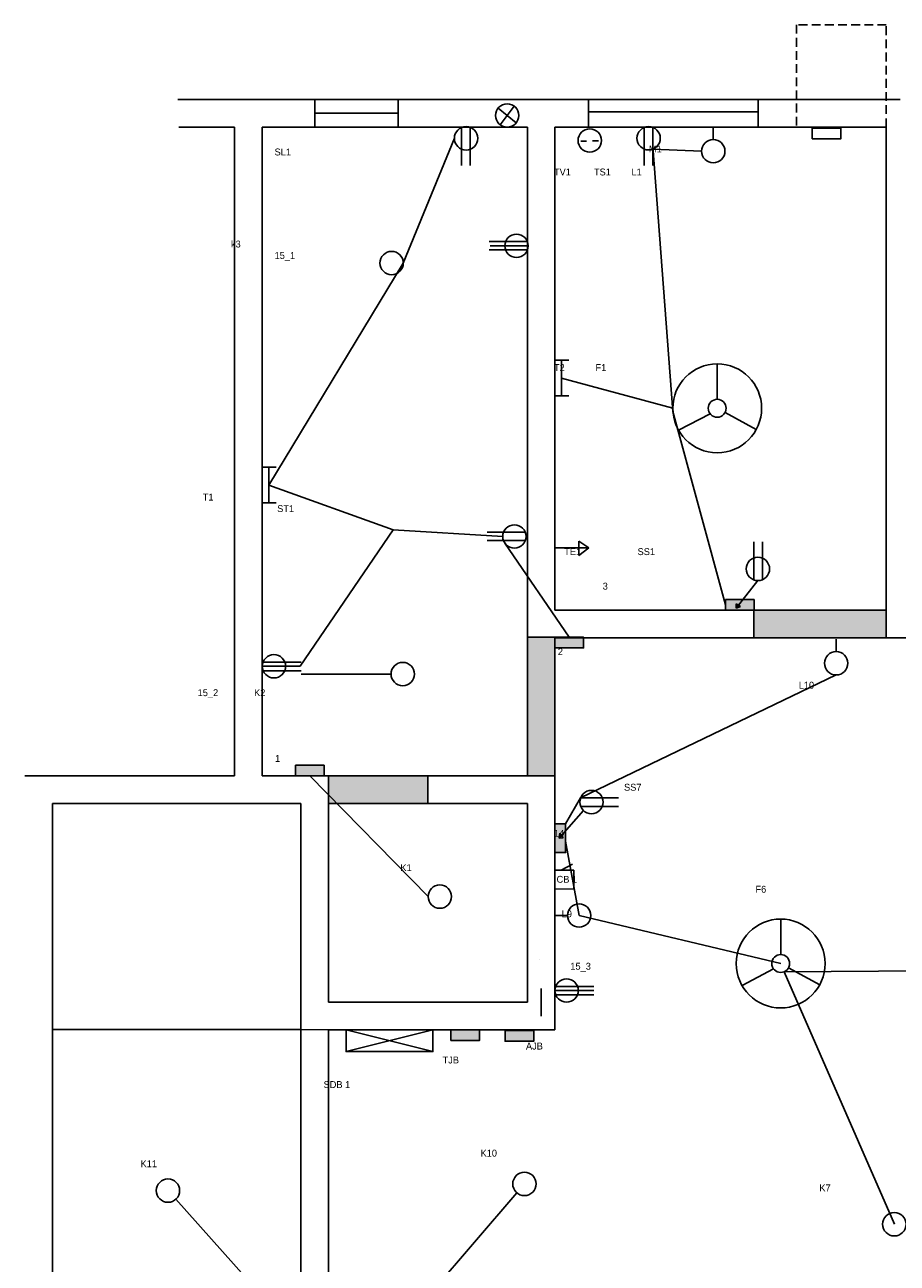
# Model space of a CAD drawing. Header units: millimetres. Extents: x 1230 to 4282, y 495 to 1483.
# Tile 3 of 12: x 1230 to 1546, y 1000 to 1449. Entities that reach past the tile are written whole.
import ezdxf

# ---------------------------------------------------------------- set-up
doc = ezdxf.new("R2010")
doc.units = ezdxf.units.MM
doc.linetypes.add('ACAD_ISO02W100', pattern=[15, 12, -3])
doc.linetypes.add('HIDDEN2', pattern=[4.7625, 3.175, -1.5875])

msp = doc.modelspace()

# ---------------------------------------------------------------- hatches: boundary and pattern name
for color, points in [(5, [(1494.2, 1240.81), (1490.13, 1240.81), (1488.52, 1238.77), (1489.26, 1238.28), (1487.74, 1237.78), (1487.74, 1239.29), (1488.52, 1238.77), (1490.13, 1240.81), (1483.83, 1240.81), (1483.83, 1236.98), (1494.2, 1236.98)]), (2, [(1542.1, 1236.98), (1494.1, 1236.98), (1494.1, 1226.98), (1542.1, 1226.98)]), (2, [(1422.1, 1212.98), (1422.1, 1226.98), (1422.1, 1227.16), (1412.1, 1227.16), (1412.1, 1226.98), (1412.1, 1212.98), (1412.1, 1176.98), (1422.1, 1176.98)]), (5, [(1432.47, 1226.98), (1422.1, 1226.98), (1422.1, 1223.33), (1432.47, 1223.33)]), (5, [(1338.47, 1180.81), (1328.1, 1180.81), (1328.1, 1176.98), (1338.47, 1176.98)]), (2, [(1376.1, 1176.98), (1340.1, 1176.98), (1340.1, 1166.98), (1376.1, 1166.98)]), (5, [(1425.93, 1157.04), (1424.47, 1155.4), (1425.09, 1154.5), (1423.58, 1154.4), (1423.92, 1156.21), (1424.47, 1155.4), (1425.93, 1157.04), (1425.93, 1159.59), (1422.1, 1159.59), (1422.1, 1149.21), (1425.93, 1149.21)]), (0, [(1394.81, 1084.98), (1384.44, 1084.98), (1384.44, 1081.14), (1394.81, 1081.14)]), (4, [(1414.41, 1084.69), (1404.03, 1084.69), (1404.03, 1080.85), (1414.41, 1080.85)])]:
    msp.add_hatch(color=color).paths.add_polyline_path(points)

# ---------------------------------------------------------------- linework, layer by layer
at = {"linetype": 'HIDDEN2'}
for p, q in [((1542.1, 1449.06), (1509.54, 1449.06)), ((1509.54, 1449.06), (1509.54, 1411.98)), ((1542.1, 1411.98), (1542.1, 1449.06))]:
    msp.add_line(p, q, dxfattribs=at)
for p, q in [((1306.1, 1421.98), (1285.53, 1421.98)), ((1306.1, 1421.98), (1335.1, 1421.98)), ((1335.1, 1421.98), (1417.1, 1421.98)), ((1401.53, 1418.89), (1408.08, 1413.53)), ((1402.3, 1412.8), (1407.31, 1419.62)), ((1417.1, 1421.98), (1547.1, 1421.98)), ((1306.1, 1411.98), (1285.91, 1411.98)), ((1306.1, 1176.98), (1306.1, 1411.98)), ((1316.1, 1176.98), (1316.1, 1411.98)), ((1316.1, 1411.98), (1335.1, 1411.98)), ((1335.1, 1411.98), (1412.1, 1411.98)), ((1388.31, 1411.83), (1388.31, 1398.07)), ((1391.4, 1411.88), (1391.4, 1398.07)), ((1412.1, 1411.98), (1412.1, 1226.98)), ((1422.1, 1411.98), (1542.1, 1411.98)), ((1422.1, 1411.98), (1422.1, 1236.98)), ((1422.1, 1411.98), (1422.1, 1236.98)), ((1454.42, 1411.84), (1454.42, 1398.08)), ((1457.51, 1411.89), (1457.51, 1398.08)), ((1479.45, 1407.48), (1479.45, 1412)), ((1542.1, 1411.98), (1542.1, 1226.98)), ((1431.52, 1406.88), (1433.53, 1406.88)), ((1435.66, 1406.96), (1437.86, 1406.96)), ((1412.07, 1370.58), (1398.31, 1370.58)), ((1412.39, 1368.97), (1398.68, 1368.97)), ((1412.12, 1367.49), (1398.31, 1367.49)), ((1422.1, 1327.59), (1427.09, 1327.59)), ((1424.53, 1327.59), (1424.53, 1314.59)), ((1480.86, 1313.39), (1480.86, 1326.23)), ((1422.1, 1314.59), (1427.09, 1314.59)), ((1478.26, 1308.17), (1466.85, 1302.2)), ((1483.7, 1308.56), (1494.97, 1302.41)), ((1316.1, 1288.83), (1321.09, 1288.83)), ((1318.53, 1288.83), (1318.53, 1275.82)), ((1316.1, 1275.82), (1321.09, 1275.82)), ((1411.32, 1265.31), (1397.56, 1265.31)), ((1411.37, 1262.22), (1397.56, 1262.22)), ((1434.43, 1259.55), (1430.77, 1262.02)), ((1430.77, 1262.02), (1430.77, 1256.85)), ((1494.12, 1247.97), (1494.12, 1261.78)), ((1497.21, 1248.02), (1497.21, 1261.78)), ((1422.1, 1259.55), (1434.43, 1259.55)), ((1430.77, 1256.85), (1434.43, 1259.55)), ((1495.6, 1247.7), (1487.74, 1237.78)), ((1487.74, 1237.78), (1487.74, 1239.29)), ((1487.74, 1239.29), (1489.26, 1238.28)), ((1489.26, 1238.28), (1487.74, 1237.78)), ((1494.1, 1236.98), (1422.1, 1236.98)), ((1494.1, 1236.98), (1494.1, 1226.98)), ((1494.1, 1236.98), (1542.1, 1236.98)), ((1422.1, 1227.16), (1412.1, 1227.16)), ((1412.1, 1226.98), (1412.1, 1212.98)), ((1422.1, 1226.98), (1422.1, 1212.98)), ((1494.1, 1226.98), (1422.1, 1226.98)), ((1494.1, 1226.98), (1542.1, 1226.98)), ((1523.95, 1221.98), (1523.95, 1226.5)), ((1316.1, 1216.67), (1329.81, 1216.67)), ((1316.36, 1218.15), (1330.18, 1218.15)), ((1316.41, 1215.06), (1330.18, 1215.06)), ((1412.1, 1212.98), (1412.1, 1176.98)), ((1422.1, 1212.98), (1422.1, 1176.98)), ((1230.1, 1176.98), (1306.1, 1176.98)), ((1235.1, 1176.98), (1306.1, 1176.98)), ((1316.1, 1176.98), (1340.1, 1176.98)), ((1340.1, 1176.98), (1340.1, 1104.98)), ((1340.1, 1176.98), (1376.1, 1176.98)), ((1422.1, 1176.98), (1376.1, 1176.98)), ((1376.1, 1176.98), (1376.1, 1166.98)), ((1422.1, 1094.98), (1422.1, 1176.98)), ((1240.1, 1089.98), (1240.1, 1166.98)), ((1240.1, 1166.98), (1311.1, 1166.98)), ((1311.1, 1166.98), (1330.1, 1166.98)), ((1330.1, 1166.98), (1330.1, 1099.98)), ((1376.1, 1166.98), (1340.1, 1166.98)), ((1412.1, 1166.98), (1376.1, 1166.98)), ((1412.1, 1104.98), (1412.1, 1166.98)), ((1431.36, 1168.97), (1445.17, 1168.97)), ((1432.45, 1164.37), (1423.58, 1154.4)), ((1431.41, 1165.88), (1445.17, 1165.88)), ((1423.58, 1154.4), (1423.92, 1156.21)), ((1425.09, 1154.5), (1423.58, 1154.4)), ((1423.92, 1156.21), (1425.09, 1154.5)), ((1424.37, 1142.82), (1428.41, 1145.03)), ((1422.1, 1142.82), (1428.98, 1142.82)), ((1424.37, 1142.82), (1428.6, 1142.82)), ((1428.98, 1142.82), (1428.98, 1136.02)), ((1428.98, 1136.02), (1422.1, 1135.98)), ((1426.62, 1126.38), (1422.1, 1126.38)), ((1503.85, 1112.25), (1503.85, 1125.09)), ((1340.1, 1104.98), (1340.1, 1094.98)), ((1412.1, 1104.98), (1412.1, 1094.98)), ((1501.25, 1107.04), (1489.85, 1101.07)), ((1506.7, 1107.43), (1517.97, 1101.28)), ((1330.1, 1099.98), (1330.1, 1062.98)), ((1422.1, 1099.21), (1436.24, 1099.21)), ((1422.36, 1100.69), (1436.18, 1100.69)), ((1340.1, 1094.98), (1412.1, 1094.98)), ((1422.1, 1094.98), (1422.1, 1084.98)), ((1422.41, 1097.6), (1436.18, 1097.6)), ((1240.1, 973.98), (1240.1, 1089.98)), ((1330.1, 1085.06), (1240.1, 1085.06)), ((1330.1, 1085.06), (1340.1, 1084.98)), ((1340.1, 1084.98), (1422.1, 1084.98)), ((1340.1, 1084.98), (1340.1, 1062.98)), ((1346.44, 1084.98), (1377.92, 1077.12)), ((1346.44, 1077.12), (1377.92, 1084.98)), ((1330.1, 1062.98), (1330.1, 978.98)), ((1340.1, 1062.98), (1340.1, 978.98)), ((1371.28, 982.81), (1408.3, 1025.95))]:
    msp.add_line(p, q)
at = {"color": 3}
for p, q in [((1335.1, 1421.98), (1335.1, 1411.98)), ((1365.34, 1421.98), (1365.34, 1411.98)), ((1434.22, 1411.98), (1434.22, 1421.98)), ((1495.69, 1421.98), (1495.69, 1411.98)), ((1335.1, 1416.98), (1365.34, 1416.98)), ((1434.44, 1417.47), (1495.69, 1417.47))]:
    msp.add_line(p, q, dxfattribs=at)
at = {"color": 4}
for p, q in [((1385.69, 1407.92), (1367.18, 1362.75)), ((1457.51, 1404.99), (1464.81, 1308.91)), ((1475.22, 1403.25), (1457.59, 1404)), ((1367.18, 1362.75), (1318.53, 1282.32)), ((1424.53, 1321.09), (1464.76, 1310.13)), ((1464.81, 1308.91), (1483.83, 1238.89)), ((1318.53, 1282.32), (1363.52, 1266.08)), ((1363.52, 1266.08), (1329.81, 1216.67)), ((1403.17, 1263.7), (1363.52, 1266.08)), ((1427.28, 1227.16), (1403.91, 1261.31)), ((1362.75, 1213.85), (1330.18, 1213.85)), ((1523.95, 1213.52), (1431.36, 1168.97)), ((1376.19, 1133.23), (1333.28, 1176.98)), ((1431.41, 1168.99), (1425.93, 1159.59)), ((1430.85, 1126.38), (1425.93, 1153.27)), ((1503.85, 1109), (1430.85, 1126.38)), ((1416.37, 1110.49), (1416.37, 1110.49)), ((1505.15, 1106.02), (1609.02, 1106.8)), ((1545.01, 1014.55), (1505.15, 1106.02)), ((1326.28, 977.26), (1284.78, 1023.58))]:
    msp.add_line(p, q, dxfattribs=at)
at = {"linetype": 'ACAD_ISO02W100'}
for p, q in [((1552.1, 1226.98), (1542.1, 1226.98)), ((1417.1, 1099.98), (1417.1, 1089.98))]:
    msp.add_line(p, q, dxfattribs=at)
for points in [[(1515.26, 1411.6), (1525.64, 1411.6), (1525.64, 1407.77), (1515.26, 1407.77)], [(1483.83, 1240.81), (1494.2, 1240.81), (1494.2, 1236.98), (1483.83, 1236.98)], [(1422.1, 1227.16), (1432.47, 1227.16), (1432.47, 1223.33), (1422.1, 1223.33)], [(1328.1, 1180.81), (1338.47, 1180.81), (1338.47, 1176.98), (1328.1, 1176.98)], [(1425.93, 1159.59), (1425.93, 1149.21), (1422.1, 1149.21), (1422.1, 1159.59)], [(1346.44, 1084.98), (1377.92, 1084.98), (1377.92, 1077.12), (1346.44, 1077.12)], [(1384.44, 1084.98), (1394.81, 1084.98), (1394.81, 1081.14), (1384.44, 1081.14)], [(1404.03, 1084.69), (1414.41, 1084.69), (1414.41, 1080.85), (1404.03, 1080.85)]]:
    msp.add_lwpolyline(points, close=True)
for centre, radius in [((1404.81, 1416.21), 4.23), ((1389.92, 1407.92), 4.23), ((1434.71, 1407.14), 4.23), ((1456.03, 1407.93), 4.23), ((1479.45, 1403.25), 4.23), ((1408.16, 1368.97), 4.23), ((1362.95, 1362.75), 4.23), ((1480.86, 1310.13), 16.09), ((1480.86, 1310.13), 3.25), ((1407.41, 1263.7), 4.23), ((1495.6, 1251.94), 4.23), ((1320.33, 1216.67), 4.23), ((1523.95, 1217.75), 4.23), ((1366.98, 1213.85), 4.23), ((1435.32, 1167.48), 4.23), ((1380.42, 1133.23), 4.23), ((1430.85, 1126.38), 4.23), ((1503.85, 1109), 16.09), ((1503.85, 1109), 3.25), ((1426.33, 1099.21), 4.23), ((1411.05, 1029.16), 4.23), ((1281.96, 1026.73), 4.23), ((1545.01, 1014.55), 4.23)]:
    msp.add_circle(centre, radius)

# ---------------------------------------------------------------- texts
at = {"char_height": 2.5, "attachment_point": 1}
for s, insert, width in [('\\P\\P\\P\\P\\P\\P                                               SL1\\P\\P\\P\\P\\P\\P\\P\\P                              k3         \\P                                               15_1\\P\\P\\P\\P\\P\\P\\P\\P\\P\\P\\P\\P\\P\\P\\P\\P\\P\\P\\P\\P\\P                   T1             \\P                                                ST1\\P\\P\\P\\P\\P\\P\\P\\P\\P\\P\\P\\P\\P\\P\\P\\P                 15_2              K2 ', (1276.91, 1429.23), 149.609), ('\\P\\P                                          \\P                                       \\P                                          M1\\P \\P     TV1         TS1        L1\\P\\P\\P\\P\\P\\P\\P\\P\\P\\P\\P\\P\\P\\P\\P\\P\\P     T2            F1\\P\\P\\P\\P\\P\\P\\P\\P\\P\\P\\P\\P\\P\\P\\P\\P         TE1                      SS1\\P\\P\\P                        3                       ', (1417.1, 1421.98), 147.9171), ('\\P\\P  2', (1421.28, 1231.56), 18.4241), ('\\P\\PL10', (1510.39, 1219.4), 35.6355), ('\\P\\P\\P     1\\P ', (1316.1, 1197.03), 64.8316), ('\\P\\P\\P      \\P                      TE5', (1536.5, 1193.1), 87.5962), ('^I^I^ISS7\\P\\P\\P   \\P     14  \\P\\P\\P\\P      CB 1                \\P                                                                                                             \\P\\P        L9                     \\P\\P\\P\\P\\P\\P     \\P^I', (1417.12, 1174.09), 103.4976), ('\\P\\P      K1', (1360.56, 1153.29), 42.6454), (' ^I^IF6', (1474.72, 1137.15), 77.7953), ('      15_3', (1422.1, 1109.25), 49.1586), ('\\P\\P^IAJB', (1401.6, 1088.67), 91.8165), ('\\P\\P\\PTJB', (1381.41, 1087.8), 17.3648), ('\\P\\P\\P\\P\\P\\P    SDB 1', (1334.59, 1091.41), 42.7574), ('   K10', (1392.37, 1041.55), 30.0378), ('K11', (1272.03, 1037.71), 24.5441), ('\\P\\P                 K7\\P                ', (1502.06, 1037.29), 66.3726)]:
    msp.add_mtext(s, dxfattribs=dict(at, insert=insert, width=width))

doc.saveas('drawing.dxf')
